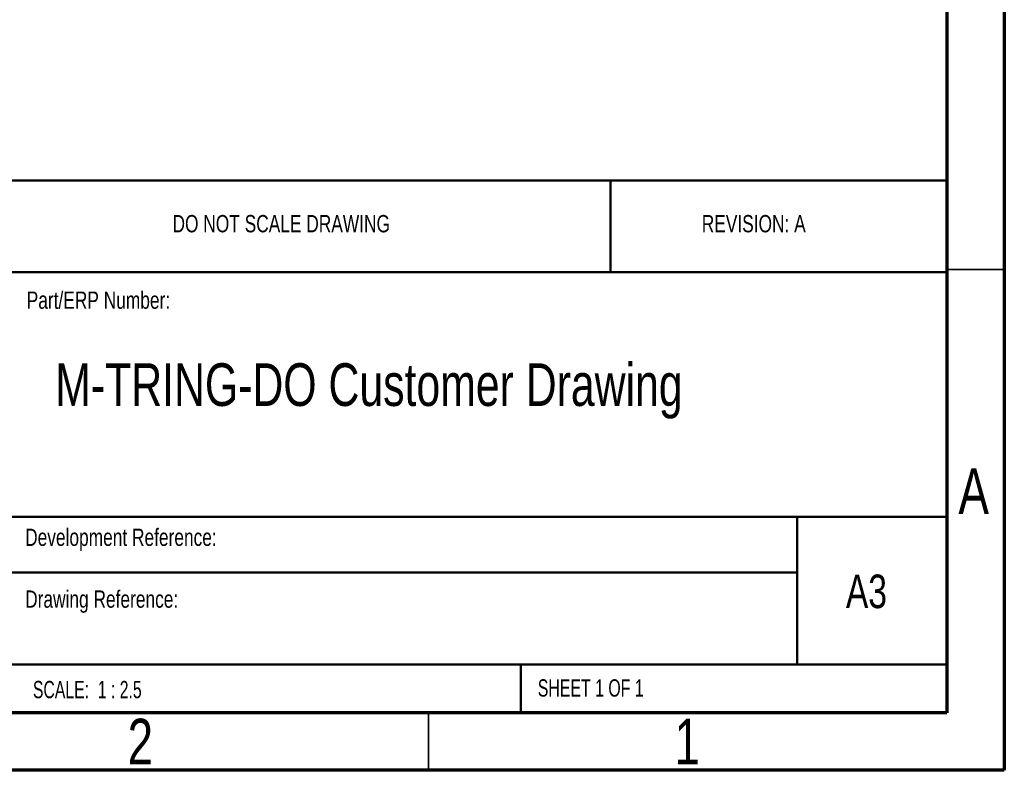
# Model space of a CAD drawing. Header units: millimetres. Extents: x 15 to 415, y 5 to 292.
# Tile 27 of 45: x 329 to 415, y 5 to 70. Entities that reach past the tile are written whole.
import ezdxf

# ---------------------------------------------------------------- set-up
doc = ezdxf.new("R2010")
doc.units = ezdxf.units.MM
doc.styles.add('SLDTEXTSTYLE0', font='TXT', dxfattribs={"width": 0.75})
doc.styles.add('SLDTEXTSTYLE1', font='TXT', dxfattribs={"width": 0.683333})
doc.styles.add('SLDTEXTSTYLE2', font='TXT', dxfattribs={"width": 0.6875})

msp = doc.modelspace()

# ---------------------------------------------------------------- linework, layer by layer
at = {"color": 7, "linetype": 'Continuous', "lineweight": 70}
for p, q in [((415, 292), (415, 5)), ((410, 287), (410, 10)), ((410, 10), (20, 10)), ((415, 5), (15, 5))]:
    msp.add_line(p, q, dxfattribs=at)
at = {"color": 7, "linetype": 'Continuous', "lineweight": 50}
for p, q in [((230, 56.2031), (410, 56.2031)), ((380.8, 48.25), (380.8, 56.2031)), ((410, 48.25), (230, 48.25)), ((284.6, 27), (410, 27)), ((397, 14.25), (397, 27)), ((397, 22.182065), (328.8, 22.182065)), ((410, 14.198294), (328.8, 14.198294)), ((373, 10), (373, 14.25))]:
    msp.add_line(p, q, dxfattribs=at)
at = {"color": 7, "linetype": 'Continuous', "lineweight": 35}
for p, q in [((410, 48.5), (415, 48.5)), ((365, 10), (365, 5))]:
    msp.add_line(p, q, dxfattribs=at)

# ---------------------------------------------------------------- texts
at = {"color": 7, "linetype": 'Continuous', "lineweight": 0}
for s, insert, char_height, attachment_point, style in [('DO NOT SCALE DRAWING', (342.75296, 53.217477), 1.5, 1, 'SLDTEXTSTYLE0'), ('REVISION: A', (388.722056, 53.217477), 1.5, 1, 'SLDTEXTSTYLE0'), ('Part/ERP Number:', (330.090161, 46.576179), 1.5, 1, 'SLDTEXTSTYLE0'), ('M-TRING-DO Customer Drawing', (332.568938, 40.342848), 3.70416667, 1, 'SLDTEXTSTYLE0'), ('A', (412.339688, 31.225836), 3.96875, 2, 'SLDTEXTSTYLE0'), ('Development Reference:', (329.953002, 25.986056), 1.5, 1, 'SLDTEXTSTYLE0'), ('A3', (401.24055, 21.995528), 2.9104167, 1, 'SLDTEXTSTYLE0'), ('Drawing Reference:', (329.953002, 20.617695), 1.5, 1, 'SLDTEXTSTYLE0'), ('SHEET 1 OF 1', (374.478294, 12.900087), 1.5, 1, 'SLDTEXTSTYLE2'), ('SCALE:  1 : 2.5', (330.627245, 12.761767), 1.5, 1, 'SLDTEXTSTYLE1'), ('2', (339.960037, 9.475836), 3.96875, 2, 'SLDTEXTSTYLE0'), ('1', (387.460037, 9.475836), 3.96875, 2, 'SLDTEXTSTYLE0')]:
    msp.add_mtext(s, dxfattribs=dict(at, insert=insert, char_height=char_height, attachment_point=attachment_point, style=style))

doc.saveas('drawing.dxf')
